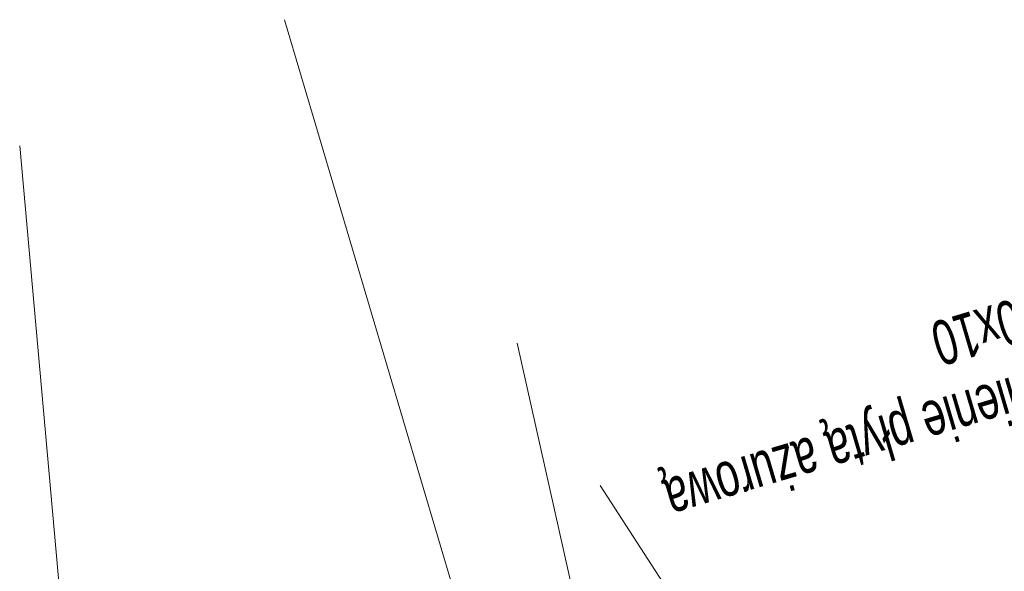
# Model space of a CAD drawing. Header units: metres. Extents: x 7437403 to 7437771, y 5556473 to 5556945.
# Tile 17 of 23: x 7437459.04 to 7437462.34, y 5556911.04 to 5556912.89. Entities that reach past the tile are written whole.
import ezdxf

# ---------------------------------------------------------------- set-up
doc = ezdxf.new("R2010")
doc.units = ezdxf.units.M
doc.header["$MEASUREMENT"] = 0
doc.layers.add('3_opisy', color=7, linetype='Continuous', lineweight=0)
doc.layers.add('opisy', color=7, linetype='Continuous', lineweight=0)
doc.styles.add('Style-Arial', font='arial.ttf')

msp = doc.modelspace()

# ---------------------------------------------------------------- linework, layer by layer
at = {"layer": '3_opisy', "color": 7, "linetype": 'Continuous', "lineweight": 0}
msp.add_line((7437460.6529, 5556910.44), (7437459.9262, 5556912.8917), dxfattribs=at)
at = {"layer": '3_opisy', "color": 7}
for p, q in [((7437459.0366, 5556912.4688), (7437459.3488, 5556909.0014)), ((7437460.7078, 5556911.807), (7437461.1168, 5556909.977)), ((7437460.9863, 5556911.3285), (7437461.57, 5556910.4302))]:
    msp.add_line(p, q, dxfattribs=at)

# ---------------------------------------------------------------- texts
at = {"layer": 'opisy', "color": 7, "linetype": 'Continuous', "lineweight": 0, "insert": (7437462.7807, 5556911.66), "char_height": 0.15, "attachment_point": 1, "rotation": 196.5094, "style": 'Style-Arial'}
msp.add_mtext('\\H1x;\\W0.666667;umocnienie płytą ażurową\\P60x40x10', dxfattribs=at)

doc.saveas('drawing.dxf')
